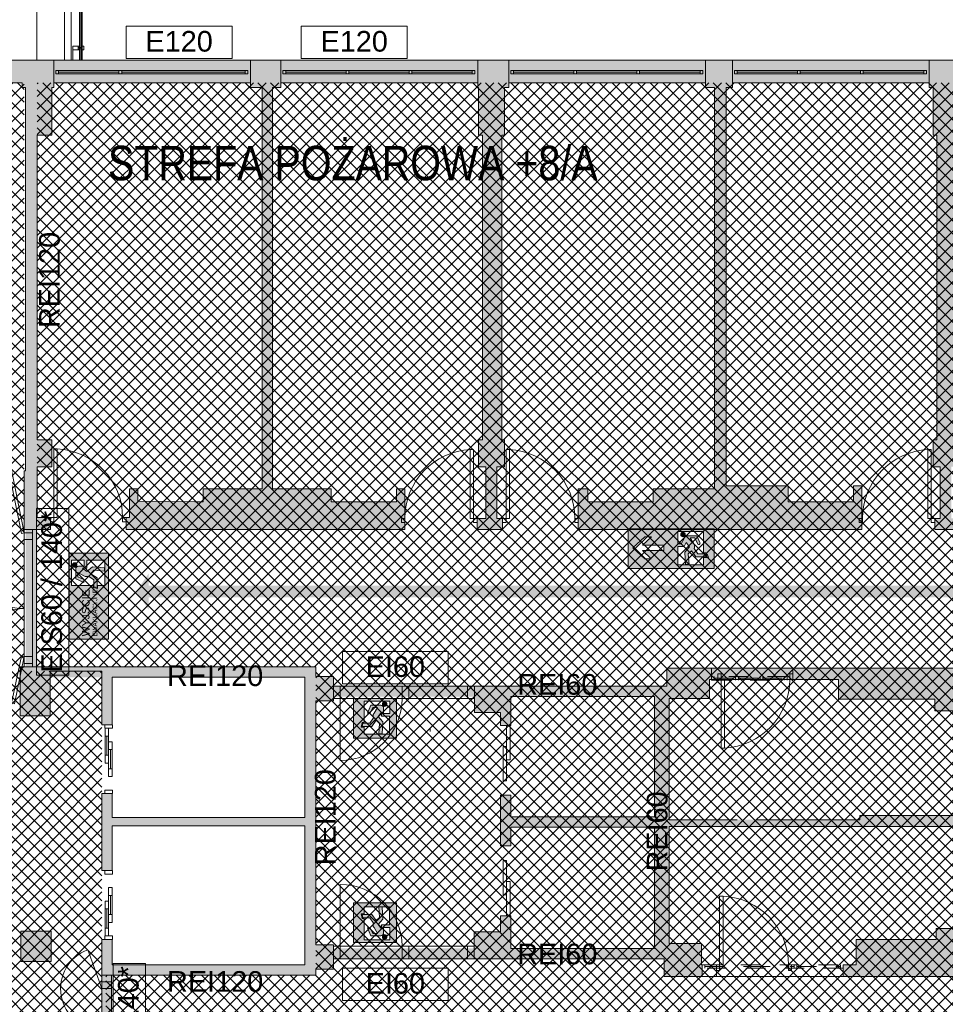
# Paper-space layout 'AP-10 STREFY POŻAROWE I EWAKUACJA - PIĘTRO 8' of a CAD drawing. Header units: millimetres. Extents: x 0 to 594, y 0 to 450.
# Tile 8 of 14: x 203 to 338, y 218 to 361. Entities that reach past the tile are written whole.
import ezdxf
from ezdxf.xclip import XClip

# ---------------------------------------------------------------- set-up
doc = ezdxf.new("R2010")
doc.units = ezdxf.units.MM
doc.header["$MEASUREMENT"] = 0
doc.header["$XCLIPFRAME"] = 0
doc.linetypes.add('DASHED2', pattern=[375, 250, -125])
doc.linetypes.add('PRZERYWANA', pattern=[5.64444, 2.82222, -2.82222])
for name, color, linetype, lineweight, true_color in [('A_ewakuacja_Nr_pióra__104', 7, 'Continuous', 5, 0x006532), ('A_ewakuacja_Nr_pióra__141', 7, 'Continuous', 5, 0xf2f7f7), ('A_podkład_Nr_pióra__254', 7, 'Continuous', 5, 0xfdfdfd), ('A_ppoż proj_Nr_pióra__104', 7, 'Continuous', 5, 0x006532), ('A_ppoż proj_Nr_pióra__11', 7, 'Continuous', 5, 0xfe6565), ('A_ppoż proj_Nr_pióra__31', 7, 'Continuous', 5, 0xfecb65), ('A_ppoż proj_Nr_pióra__71', 7, 'Continuous', 5, 0xcbfe65)]:
    doc.layers.add(name, color=color, linetype=linetype, lineweight=lineweight, true_color=true_color)
for name, color, linetype, lineweight in [('A_ewakuacja_Nr_pióra__4', 94, 'Continuous', 18), ('A_podkład_Nr_pióra__2', 8, 'Continuous', 13), ('A_ppoż proj_Nr_pióra__1', 7, 'Continuous', 20), ('A_ppoż proj_Nr_pióra__3', 30, 'Continuous', 13), ('A_ppoż proj_Nr_pióra__4', 94, 'Continuous', 18)]:
    doc.layers.add(name, color=color, linetype=linetype, lineweight=lineweight)
doc.layers.add('A_podrys', color=7, linetype='Continuous')
doc.styles.add('STYL_AUTOMATYCZNY_1', font='arial.ttf')
doc.styles.add('STYL_AUTOMATYCZNY_2', font='ARIALN.TTF')
pattern_1 = [(45, (-1569.5778, -182.9054), (-0.9192388, 0.9192388), []), (135, (-1569.5778, -182.9054), (0.9192388, 0.9192388), [])]

# ---------------------------------------------------------------- blocks, each defined once
blk = doc.blocks.new('Rysunek_1_1', base_point=(-1569.58, -182.91))
at = {"layer": 'A_ewakuacja_Nr_pióra__104', "linetype": 'Continuous', "lineweight": 0, "true_color": 0x004c26}
h = blk.add_hatch(color=118, dxfattribs=at)
h.paths.add_polyline_path([(304.27, 281.18), (304.27, 286.92), (291.77, 286.92), (291.77, 281.18)])
h.paths.add_polyline_path([(299.02, 286.57), (302.74, 286.57), (302.74, 283.44), (303, 283.44, -0.24241), (303.47, 282.78), (302.74, 282.78), (302.74, 281.73), (299.02, 281.73), (299.02, 284.36), (299.92, 284.36), (300.22, 284.96), (300.68, 284.33), (300, 283.53), (300.13, 281.77), (300.62, 281.77), (300.48, 283.31), (301, 283.76), (301.6, 282.86), (303.25, 282.86, 0.304489), (302.9, 283.33), (301.91, 283.33), (301.36, 284.11, 0.230447), (301.4, 284.61), (301.3, 284.78), (300.81, 285.63), (301.47, 285.63), (301.86, 284.8, 1.14772), (302.19, 284.95), (301.75, 285.95), (300.32, 285.95, 0.414214), (299.91, 285.54), (299.47, 284.74), (299.02, 284.74)], flags=0)
h.paths.add_polyline_path([(296.97, 284.59), (296.97, 283.78), (293.85, 283.78), (295.13, 282.6), (294.22, 282.6), (292.47, 284.2), (294.22, 285.79), (295.15, 285.79), (293.85, 284.59)], flags=0)
for points in [[(300.03, 286.26, 1), (299.44, 285.97, 1)], [(211.05, 281.58, 1), (211.67, 281.79, 1)], [(256.31, 261.78, 1), (256.52, 261.16, 1)], [(256.31, 227.34, 1), (256.52, 227.96, 1)]]:
    blk.add_hatch(color=118, dxfattribs=at).paths.add_polyline_path(points)
h = blk.add_hatch(color=118, dxfattribs=at)
h.paths.add_polyline_path([(210.55, 283.4), (210.55, 270.91), (216.29, 270.91), (216.29, 283.4)])
h.paths.add_polyline_path([(213.11, 281.21), (213.11, 282.4), (215.74, 282.4), (215.74, 278.69), (214.69, 278.69), (214.69, 278.25), (214.03, 278.43), (214.03, 278.69), (210.9, 278.69), (210.9, 282.4), (212.73, 282.4), (212.73, 281.52), (211.93, 281.52, 0.414214), (211.52, 281.1), (211.52, 279.67), (212.67, 279.16), (212.67, 279.56), (211.84, 279.95), (211.84, 280.62), (212.69, 280.13), (212.86, 280.03, 0.230447), (213.36, 280.07), (214.14, 279.51), (214.14, 278.52), (214.61, 278.4), (214.61, 279.83), (213.7, 280.42), (214.16, 280.95), (215.7, 280.81), (215.7, 281.29), (213.94, 281.42), (213.14, 280.74), (212.51, 281.21)], flags=0)
h = blk.add_hatch(color=118, dxfattribs=at)
h.paths.add_polyline_path([(258.13, 262.28), (251.88, 262.28), (251.88, 256.53), (258.13, 256.53)])
h.paths.add_polyline_path([(255.93, 259.72), (257.12, 259.72), (257.12, 257.09), (253.41, 257.09), (253.41, 258.14), (252.97, 258.14), (253.15, 258.8), (253.41, 258.8), (253.41, 261.92), (257.13, 261.92), (257.13, 260.1), (256.24, 260.1), (256.24, 260.9, 0.414214), (255.83, 261.31), (254.4, 261.31), (253.89, 260.16), (254.29, 260.16), (254.68, 260.99), (255.34, 260.99), (254.85, 260.14), (254.75, 259.97, 0.230447), (254.79, 259.47), (254.24, 258.69), (253.25, 258.69), (253.12, 258.22), (254.55, 258.22), (255.15, 259.12), (255.67, 258.67), (255.53, 257.13), (256.02, 257.13), (256.15, 258.89), (255.47, 259.69), (255.93, 260.32)], flags=0)
h = blk.add_hatch(color=118, dxfattribs=at)
h.paths.add_polyline_path([(258.13, 226.84), (258.13, 232.59), (251.88, 232.59), (251.88, 226.84)])
h.paths.add_polyline_path([(255.93, 229.4), (255.93, 228.8), (255.47, 229.43), (256.15, 230.23), (256.02, 231.99), (255.53, 231.99), (255.67, 230.45), (255.15, 230), (254.55, 230.9), (253.12, 230.9), (253.25, 230.43), (254.24, 230.43), (254.79, 229.65, 0.230447), (254.75, 229.15), (254.85, 228.98), (255.34, 228.13), (254.68, 228.13), (254.29, 228.96), (253.89, 228.96), (254.4, 227.81), (255.83, 227.81, 0.414214), (256.24, 228.22), (256.24, 229.02), (257.13, 229.02), (257.13, 227.2), (253.41, 227.2), (253.41, 230.32), (253.15, 230.32), (252.97, 230.98), (253.41, 230.98), (253.41, 232.03), (257.12, 232.03), (257.12, 229.4)], flags=0)
at = {"layer": 'A_podkład_Nr_pióra__254', "linetype": 'Continuous', "lineweight": 5, "true_color": 0xfdfdfd}
for points in [[(104.47, 136.57), (93.31, 136.57), (93.31, 133.27), (335.72, 133.27), (339.82, 133.27), (368.42, 133.27), (373.02, 133.27), (401.62, 133.27), (405.82, 133.27), (533.72, 133.27), (538.72, 133.27), (538.72, 199.97), (538.72, 203.12), (538.72, 227.67), (538.02, 227.67), (538.02, 230.27), (538.02, 260.47), (538.72, 260.47), (538.72, 286.02), (538.72, 288.57), (538.72, 355.07), (533.32, 355.07), (406.22, 355.07), (402.32, 355.07), (373.25, 355.07), (306.92, 355.07), (303.02, 355.07), (208.32, 355.07), (203.72, 355.07), (196.12, 355.07), (196.12, 351.77), (203.72, 351.77), (203.72, 351.07), (204.22, 351.07), (204.22, 344.17), (204.22, 299.87), (204.22, 295.97), (204.22, 295.37), (204.02, 295.37), (204.02, 293.67), (204.02, 286.87), (207.83, 286.87), (207.83, 288.57), (205.92, 288.57), (205.92, 293.67), (205.92, 295.97), (208.02, 295.97), (208.02, 299.87), (205.92, 299.87), (205.92, 344.17), (208.02, 344.17), (208.02, 351.07), (208.32, 351.07), (208.32, 351.77), (236.92, 351.77), (236.92, 351.07), (238.62, 351.07), (238.62, 292.77), (238.22, 292.77), (230.02, 292.77), (230.02, 290.87), (220.52, 290.97), (220.52, 292.77), (219.32, 292.77), (219.32, 290.87), (219.32, 288.57), (218.83, 288.57), (218.83, 286.87), (219.32, 286.87), (230.02, 286.87), (238.22, 286.87), (248.62, 286.87), (259.32, 286.87), (259.32, 292.77), (258.12, 292.77), (258.12, 290.87), (248.62, 290.87), (248.62, 292.77), (240.12, 292.77), (240.12, 351.07), (241.32, 351.07), (241.32, 351.77), (269.92, 351.77), (269.92, 351.07), (270.02, 351.07), (270.02, 344.17), (270.62, 344.17), (270.62, 299.87), (270.02, 299.87), (270.02, 295.97), (271.12, 295.97), (271.12, 288.47), (269.83, 288.47), (269.83, 286.87), (273.53, 286.87), (273.53, 288.47), (272.72, 288.47), (272.72, 295.97), (273.82, 295.97), (273.82, 299.87), (273.42, 299.87), (273.42, 344.17), (273.82, 344.17), (273.82, 351.07), (274.42, 351.07), (274.42, 351.77), (303.02, 351.77), (303.02, 351.07), (304.32, 351.07), (304.32, 293.17), (304.32, 292.77), (295.42, 292.77), (295.42, 290.87), (285.92, 290.87), (285.92, 292.77), (284.52, 292.77), (284.52, 290.87), (284.52, 286.87), (295.42, 286.87), (304.32, 286.87), (315.02, 286.87), (325.72, 286.87), (325.72, 290.87), (325.72, 293.17), (324.52, 293.17), (324.52, 290.87), (315.02, 290.87), (315.02, 293.17), (306.02, 293.17), (306.02, 351.07), (306.92, 351.07), (306.92, 351.77), (335.52, 351.77), (335.52, 351.07), (336.12, 351.07), (336.12, 344.17), (336.62, 344.17), (336.62, 299.87), (336.12, 299.87), (336.12, 295.97), (337.12, 295.97), (337.12, 288.47), (336.33, 288.47), (336.33, 286.87), (339.23, 286.87), (339.23, 288.47), (338.72, 288.47), (338.72, 295.97), (339.92, 295.97), (339.92, 299.87), (339.22, 299.87), (339.22, 344.17), (339.92, 344.17), (339.92, 351.07), (339.92, 351.77), (368.52, 351.77), (368.52, 351.07), (370.12, 351.07), (370.12, 349.37), (370.12, 342.37), (370.12, 341.97), (370.12, 339.37), (370.12, 338.37), (370.12, 317.37), (370.12, 293.07), (360.72, 293.07), (360.72, 290.67), (351.82, 290.67), (351.82, 293.07), (350.42, 293.07), (350.42, 290.67), (350.42, 286.87), (360.72, 286.87), (371.92, 286.87), (383.82, 286.87), (383.82, 287.47), (371.92, 287.47), (371.92, 317.37), (371.92, 338.37), (372.52, 338.37), (372.52, 339.37), (373.25, 339.37), (405.82, 339.37), (405.82, 351.07), (406.22, 351.07), (406.22, 351.77), (434.82, 351.77), (434.82, 351.07), (435.92, 351.07), (435.92, 292.77), (427.12, 292.77), (427.12, 290.77), (418.12, 290.77), (418.12, 293.37), (418.12, 294.57), (405.72, 294.57), (405.72, 299.87), (401.92, 299.87), (401.92, 294.57), (401.92, 287.47), (401.52, 287.47), (401.52, 286.87), (401.92, 286.87), (409.02, 286.87), (409.02, 288.07), (403.12, 288.07), (403.12, 293.37), (416.92, 293.37), (416.92, 286.87), (427.12, 286.87), (437.42, 286.87), (446.92, 286.87), (457.12, 286.87), (457.12, 290.97), (457.12, 292.77), (456.42, 292.77), (456.42, 290.97), (446.92, 290.97), (446.92, 292.67), (437.42, 292.67), (437.42, 292.77), (437.32, 292.77), (437.32, 351.07), (438.92, 351.07), (438.92, 351.77), (467.52, 351.77), (467.52, 351.07), (467.52, 344.17), (468.72, 344.17), (468.72, 299.87), (467.92, 299.87), (467.92, 295.97), (468.72, 295.97), (468.72, 288.57), (467.92, 288.57), (467.92, 286.87), (471.72, 286.87), (471.72, 288.57), (470.42, 288.57), (470.42, 295.97), (471.52, 295.97), (471.52, 299.87), (470.42, 299.87), (470.42, 344.17), (471.12, 344.17), (471.12, 351.07), (471.62, 351.07), (471.62, 351.77), (500.22, 351.77), (500.22, 351.07), (501.72, 351.07), (501.72, 320.27), (501.72, 305.67), (501.72, 293.47), (492.22, 293.47), (492.22, 290.97), (482.72, 290.97), (482.72, 286.87), (492.22, 286.87), (503.62, 286.87), (513.52, 286.87), (521.12, 286.87), (521.12, 288.57), (513.52, 288.57), (513.52, 293.37), (503.62, 293.37), (503.62, 293.47), (503.62, 305.67), (512.22, 305.67), (513.52, 305.67), (522.42, 305.67), (522.42, 310.07), (504.12, 310.07), (504.12, 320.27), (504.12, 328.27), (507.32, 328.27), (519.32, 328.27), (519.32, 329.27), (507.32, 329.27), (507.32, 333.67), (503.62, 333.67), (503.62, 351.07), (505.12, 351.07), (505.12, 351.77), (533.32, 351.77), (533.32, 288.57), (533.12, 288.57), (533.12, 286.87), (533.82, 286.87), (533.82, 286.02), (533.82, 263.97), (510.62, 263.97), (510.62, 266.77), (486.62, 266.77), (486.62, 260.47), (510.62, 260.47), (533.82, 260.47), (533.82, 230.27), (533.82, 227.67), (510.95, 227.67), (486.62, 227.67), (486.62, 221.87), (510.95, 221.87), (510.95, 224.57), (533.82, 224.57), (533.82, 203.12), (533.82, 201.67), (533.82, 199.97), (533.72, 199.97), (533.72, 136.57), (505.12, 136.57), (505.12, 137.27), (503.42, 137.27), (503.42, 160.47), (507.82, 160.47), (507.82, 166.47), (503.62, 166.47), (503.62, 177.97), (522.42, 177.97), (522.42, 199.97), (522.82, 199.97), (522.82, 201.67), (521.02, 201.67), (521.02, 183.27), (503.62, 183.27), (503.62, 195.67), (513.02, 195.67), (513.02, 201.67), (492.92, 201.67), (482.72, 201.67), (482.72, 197.57), (482.72, 195.67), (483.42, 195.67), (483.42, 197.57), (492.92, 197.57), (492.92, 195.67), (501.82, 195.67), (501.82, 166.47), (501.82, 137.27), (500.42, 137.27), (500.42, 136.57), (472.12, 136.57), (472.12, 137.27), (471.52, 137.27), (471.52, 144.17), (470.52, 144.17), (470.52, 188.47), (471.52, 188.47), (471.52, 192.37), (470.52, 192.37), (470.52, 199.97), (472.02, 199.97), (472.02, 201.67), (468.02, 201.67), (468.02, 199.97), (468.92, 199.97), (468.92, 192.37), (467.72, 192.37), (467.72, 188.47), (468.92, 188.47), (468.92, 144.17), (467.72, 144.17), (467.72, 137.27), (467.62, 137.27), (467.62, 136.57), (439.02, 136.57), (439.02, 137.27), (437.82, 137.27), (437.82, 195.57), (446.92, 195.57), (446.92, 197.57), (456.42, 197.57), (456.42, 195.57), (457.12, 195.57), (457.12, 197.57), (457.12, 201.67), (446.92, 201.67), (436.12, 201.67), (426.22, 201.67), (416.12, 201.67), (416.12, 197.57), (416.12, 195.67), (416.72, 195.67), (416.72, 197.57), (426.22, 197.57), (426.22, 195.67), (436.12, 195.67), (436.12, 195.57), (436.12, 137.27), (434.42, 137.27), (434.42, 136.57), (405.82, 136.57), (405.82, 137.27), (405.82, 144.17), (404.82, 144.17), (404.82, 188.47), (405.82, 188.47), (405.82, 192.37), (404.52, 192.37), (404.52, 199.97), (404.82, 199.97), (404.82, 201.67), (402.82, 201.67), (402.12, 201.67), (402.12, 199.97), (402.82, 199.97), (403.52, 199.97), (403.52, 192.37), (402.02, 192.37), (402.02, 188.47), (403.02, 188.47), (403.02, 144.17), (402.02, 144.17), (402.02, 137.27), (401.62, 137.27), (401.62, 136.57), (373.02, 136.57), (373.02, 137.27), (371.82, 137.27), (371.82, 176.57), (380.91, 176.57), (381.77, 177.43), (381.21, 177.99), (380.58, 177.37), (371.82, 177.37), (371.82, 180.97), (360.52, 180.97), (359.72, 180.97), (359.72, 176.17), (360.52, 176.17), (360.52, 180.17), (370.12, 180.17), (370.12, 137.27), (368.42, 137.27), (368.42, 136.57), (339.82, 136.57), (339.82, 137.27), (339.82, 144.17), (339.32, 144.17), (339.32, 188.47), (339.82, 188.47), (339.82, 192.37), (338.62, 192.37), (338.62, 199.97), (339.82, 199.97), (339.82, 201.67), (337.02, 201.67), (337.02, 199.97), (337.12, 199.97), (337.12, 192.37), (336.12, 192.37), (336.12, 188.47), (336.62, 188.47), (336.62, 144.17), (336.12, 144.17), (336.12, 137.27), (335.72, 137.27), (335.72, 136.57), (307.12, 136.57), (307.12, 137.27), (306.12, 137.27), (306.12, 195.57), (315.62, 195.57), (315.62, 197.57), (325.12, 197.57), (325.12, 195.67), (325.72, 195.67), (325.72, 197.57), (325.72, 201.67), (315.62, 201.67), (304.42, 201.67), (295.32, 201.67), (285.22, 201.67), (284.92, 201.67), (284.92, 200.07), (285.22, 200.07), (285.22, 197.57), (285.22, 195.67), (285.82, 195.67), (285.82, 197.57), (295.32, 197.57), (295.32, 195.67), (304.42, 195.67), (304.42, 195.57), (304.42, 137.27), (302.72, 137.27), (302.72, 136.57), (274.02, 136.57), (274.02, 137.27), (273.62, 137.27), (273.62, 144.17), (273.12, 144.17), (273.12, 188.47), (273.62, 188.47), (273.62, 192.37), (272.82, 192.37), (272.82, 200.07), (274.02, 200.07), (274.02, 201.67), (271.12, 201.67), (270.12, 201.67), (270.12, 200.07), (271.12, 200.07), (271.12, 192.37), (270.02, 192.37), (270.02, 188.47), (270.42, 188.47), (270.42, 144.17), (270.02, 144.17), (270.02, 137.27), (270.02, 136.57), (241.42, 136.57), (241.42, 137.27), (239.82, 137.27), (239.82, 195.17), (249.12, 195.17), (249.12, 197.47), (258.62, 197.47), (258.62, 195.17), (259.62, 195.17), (259.62, 197.47), (259.62, 201.67), (249.12, 201.67), (238.02, 201.67), (236.82, 201.67), (236.82, 195.47), (238.02, 195.47), (238.02, 195.17), (238.02, 137.27), (236.52, 137.27), (236.52, 136.57), (207.92, 136.57), (207.92, 137.27), (207.72, 137.27), (207.72, 144.17), (205.62, 144.17), (205.62, 188.47), (207.72, 188.47), (207.72, 194.77), (215.32, 194.77), (215.32, 197.47), (224.82, 197.47), (224.82, 194.77), (225.82, 194.77), (225.82, 197.47), (225.82, 201.67), (215.32, 201.67), (203.82, 201.67), (197.22, 201.67), (197.22, 195.47), (203.82, 195.47), (203.82, 194.77), (203.82, 188.47), (203.82, 144.17), (203.82, 137.27), (203.52, 137.27), (203.52, 136.57), (174.92, 136.57), (174.92, 137.27), (173.72, 137.27), (173.72, 168.77), (171.92, 168.77), (171.92, 137.27), (170.72, 137.27), (170.72, 136.57), (142.12, 136.57), (142.12, 137.27), (141.57, 137.27), (141.57, 144.17), (140.47, 144.17), (140.47, 178.97), (161.57, 178.97), (161.57, 183.27), (171.92, 183.27), (171.92, 177.77), (173.72, 177.77), (173.72, 189.27), (171.92, 189.27), (171.92, 184.47), (161.57, 184.47), (161.57, 200.07), (170.22, 200.07), (170.22, 197.27), (171.92, 197.27), (171.92, 196.27), (173.72, 196.27), (173.72, 201.67), (170.22, 201.67), (161.57, 201.67), (159.17, 201.67), (149.47, 201.67), (149.47, 195.17), (159.17, 195.17), (159.17, 191.57), (159.97, 191.57), (159.97, 183.77), (141.57, 183.77), (141.57, 192.67), (138.97, 192.67), (127.37, 192.67), (127.37, 196.37), (127.37, 199.57), (141.57, 199.57), (141.57, 201.47), (126.47, 201.47), (121.37, 201.47), (121.37, 199.77), (121.37, 196.37), (126.47, 196.37), (126.47, 192.67), (126.47, 191.47), (121.37, 191.47), (121.37, 184.97), (126.47, 184.97), (138.97, 184.97), (138.97, 178.97), (138.97, 144.17), (137.77, 144.17), (137.77, 137.27), (137.77, 136.57), (109.17, 136.57), (109.17, 137.27), (104.47, 137.27)], [(203.42, 266.27), (203.42, 259.77), (207.82, 259.77), (207.82, 266.27), (215.32, 266.27), (215.32, 258.47), (216.82, 258.47), (216.82, 265.37), (244.82, 265.37), (244.82, 244.97), (216.82, 244.97), (216.82, 248.47), (215.32, 248.47), (215.32, 237.27), (216.82, 237.27), (216.82, 243.77), (244.82, 243.77), (244.82, 223.57), (216.82, 223.57), (216.82, 227.27), (215.32, 227.27), (215.32, 222.07), (246.42, 222.07), (246.42, 222.97), (248.97, 222.97), (248.97, 226.47), (246.42, 226.47), (246.42, 261.97), (248.98, 261.97), (248.98, 265.47), (246.42, 265.47), (246.42, 266.87), (215.32, 266.87), (203.42, 266.87)], [(203.52, 228.47), (203.52, 224.07), (207.92, 224.07), (207.92, 228.47)]]:
    blk.add_hatch(color=7, dxfattribs=at).paths.add_polyline_path(points)
h = blk.add_hatch(color=7, dxfattribs=at)
h.paths.add_polyline_path([(269.43, 260.27), (273.22, 260.27), (273.22, 258.37), (274.72, 258.37), (274.72, 262.57), (295.62, 262.57), (295.62, 245.07), (274.72, 245.07), (274.72, 248.25), (273.22, 248.25), (273.22, 240.85), (274.72, 240.85), (274.72, 243.57), (295.62, 243.57), (295.62, 225.97), (274.72, 225.97), (274.72, 230.7), (273.22, 230.7), (273.22, 228.37), (269.42, 228.37), (269.42, 224.47), (274.12, 224.47), (297.02, 224.47), (297.02, 221.87), (302.42, 221.87), (302.51, 221.87), (302.51, 223.57), (302.42, 223.57), (302.42, 226.67), (297.72, 226.67), (297.72, 243.67), (325.42, 243.67), (341.42, 243.67), (344.22, 243.67), (344.22, 235.07), (344.22, 228.87), (336.52, 228.87), (336.52, 227.27), (324.92, 227.27), (324.92, 223.57), (323.01, 223.57), (323.01, 221.87), (324.92, 221.87), (336.52, 221.87), (345.62, 221.87), (361.62, 221.87), (372.52, 221.87), (372.52, 227.37), (370.52, 227.37), (370.52, 224.67), (361.62, 224.67), (361.62, 226.57), (345.62, 226.57), (345.62, 228.87), (345.62, 233.07), (361.02, 233.07), (361.02, 240.37), (364.72, 240.37), (370.52, 240.37), (370.52, 235.27), (372.52, 235.27), (372.52, 241.87), (372.52, 247.87), (370.52, 247.87), (370.52, 241.87), (364.72, 241.87), (364.72, 243.77), (359.82, 243.77), (359.82, 235.07), (348.12, 235.07), (348.12, 244.87), (345.92, 244.87), (345.92, 261.57), (360.42, 261.57), (370.52, 261.57), (370.52, 258.77), (372.52, 258.77), (372.52, 261.57), (372.52, 266.67), (370.52, 266.67), (370.52, 265.47), (370.72, 265.47), (370.72, 262.47), (360.42, 262.47), (360.42, 265.47), (360.92, 265.47), (360.92, 266.67), (359.42, 266.67), (345.92, 266.67), (336.32, 266.67), (322.32, 266.67), (303.87, 266.67), (297.42, 266.67), (297.42, 265.77), (297.42, 264.07), (273.92, 264.07), (269.43, 264.07)])
h.paths.add_polyline_path([(297.72, 262.27), (303.62, 262.27), (303.62, 265.07), (303.87, 265.07), (322.32, 265.07), (322.32, 262.17), (336.32, 262.17), (336.32, 260.47), (344.22, 260.47), (344.22, 249.57), (341.42, 249.57), (341.42, 245.27), (325.42, 245.27), (325.42, 244.67), (297.72, 244.67)], flags=0)
at = {"layer": 'A_ppoż proj_Nr_pióra__104', "linetype": 'Continuous', "lineweight": 5, "true_color": 0x006532}
blk.add_hatch(color=128, dxfattribs=at).paths.add_polyline_path([(222.09, 275.2), (222.09, 276.97), (452, 276.97), (452, 275.2), (453.81, 277.82), (452, 280.44), (452, 278.67), (222.09, 278.67), (222.09, 280.44), (220.29, 277.82)])
at = {"layer": 'A_ppoż proj_Nr_pióra__3', "linetype": 'Continuous', "lineweight": 0, "true_color": 0x3f2000}
for points in [[(172.72, 355.07), (172.72, 351.77), (272.47, 351.77), (272.47, 355.07)], [(204.22, 351.77), (204.22, 265.37), (205.92, 265.37), (205.92, 351.77)], [(244.82, 266.87), (205.92, 266.87), (205.92, 265.37), (244.82, 265.37)], [(246.42, 266.87), (244.82, 266.87), (244.82, 223.57), (246.42, 223.57)], [(215.32, 200.17), (216.82, 200.17), (216.82, 223.57), (215.32, 223.57)], [(246.42, 222.07), (246.42, 223.57), (216.82, 223.57), (216.82, 222.07)]]:
    blk.add_hatch(color=38, dxfattribs=at).paths.add_polyline_path(points)
at = {"layer": 'A_ppoż proj_Nr_pióra__31', "linetype": 'Continuous', "lineweight": 5, "true_color": 0xfecb65}
h = blk.add_hatch(dxfattribs=at)
h.set_pattern_fill('bloczki_betonowe_0001', color=31, style=0, pattern_type=2)
h.set_pattern_definition(pattern_1)
h.paths.add_polyline_path([(215.87, 201.67), (205.62, 201.67), (205.62, 136.62), (533.82, 136.62), (533.82, 224.57), (468.52, 224.57), (468.52, 263.97), (533.82, 263.97), (533.82, 351.77), (205.92, 351.77), (205.92, 266.92), (205.92, 266.87), (246.42, 266.87), (246.42, 222.07), (215.87, 222.07)])
at = {"layer": 'A_ppoż proj_Nr_pióra__4', "linetype": 'Continuous', "lineweight": 0, "true_color": 0x002000}
for points in [[(297.72, 264.07), (246.42, 264.07), (246.42, 262.57), (297.72, 262.57)], [(295.62, 262.57), (295.62, 225.97), (297.72, 225.97), (297.72, 262.57)], [(297.72, 225.97), (246.42, 225.97), (246.42, 224.47), (297.72, 224.47)]]:
    blk.add_hatch(color=98, dxfattribs=at).paths.add_polyline_path(points)
at = {"layer": 'A_ppoż proj_Nr_pióra__71', "linetype": 'Continuous', "lineweight": 5, "true_color": 0xcbfe65}
h = blk.add_hatch(dxfattribs=at)
h.set_pattern_fill('bloczki_betonowe_0001', color=71, style=0, pattern_type=2)
h.set_pattern_definition(pattern_1)
h.paths.add_polyline_path([(76.12, 224.27), (76.12, 136.57), (203.82, 136.57), (203.82, 201.67), (215.32, 201.67), (215.32, 266.27), (204.02, 266.27), (204.02, 351.82), (172.53, 351.82), (172.53, 351.77), (76.12, 351.77), (76.12, 263.77), (141.72, 263.77), (141.72, 259.67), (165.57, 259.67), (165.57, 229.07), (141.67, 229.07), (141.67, 224.27)])
at = {"layer": 'A_ewakuacja_Nr_pióra__4', "color": 94, "linetype": 'Continuous', "lineweight": 18, "flags": 128}
for points in [[(291.77, 286.92), (304.27, 286.92), (304.27, 281.18), (291.77, 281.18)], [(296.97, 283.78), (296.97, 284.59), (293.85, 284.59), (295.15, 285.79), (294.22, 285.79), (292.47, 284.2), (294.22, 282.6), (295.13, 282.6), (293.85, 283.78)]]:
    blk.add_lwpolyline(points, close=True, dxfattribs=at)
for points in [[(299.02, 281.73), (299.02, 284.36), (299.92, 284.36), (300.22, 284.96), (300.68, 284.33), (300, 283.53), (300.13, 281.77), (300.62, 281.77), (300.48, 283.31), (301, 283.76), (301.6, 282.86), (303.25, 282.86, 0.304489), (302.9, 283.33), (301.91, 283.33), (301.36, 284.11, 0.230447), (301.4, 284.61), (301.3, 284.78), (300.81, 285.63), (301.47, 285.63), (301.86, 284.8, 1.14772), (302.19, 284.95), (301.75, 285.95), (300.32, 285.95, 0.414214), (299.91, 285.54), (299.47, 284.74), (299.02, 284.74), (299.02, 286.57), (302.74, 286.57), (302.74, 283.44), (303, 283.44, -0.24241), (303.47, 282.78), (302.74, 282.78), (302.74, 281.73)], [(215.74, 282.4), (213.11, 282.4), (213.11, 281.21), (212.51, 281.21), (213.14, 280.74), (213.94, 281.42), (215.7, 281.29), (215.7, 280.81), (214.16, 280.95), (213.7, 280.42), (214.61, 279.83), (214.61, 278.4), (214.14, 278.52), (214.14, 279.51), (213.36, 280.07, -0.230447), (212.86, 280.03), (212.69, 280.13), (211.84, 280.62), (211.84, 279.95), (212.67, 279.56), (212.67, 279.16), (211.52, 279.67), (211.52, 281.1, -0.414214), (211.93, 281.52), (212.73, 281.52), (212.73, 282.4), (210.9, 282.4), (210.9, 278.69), (214.03, 278.69), (214.03, 278.43), (214.69, 278.25), (214.69, 278.69), (215.74, 278.69)], [(257.12, 257.09), (257.12, 259.72), (255.93, 259.72), (255.93, 260.32), (255.47, 259.69), (256.15, 258.89), (256.02, 257.13), (255.53, 257.13), (255.67, 258.67), (255.15, 259.12), (254.55, 258.22), (253.12, 258.22), (253.25, 258.69), (254.24, 258.69), (254.79, 259.47, -0.230447), (254.75, 259.97), (254.85, 260.14), (255.34, 260.99), (254.68, 260.99), (254.29, 260.16), (253.89, 260.16), (254.4, 261.31), (255.83, 261.31, -0.414214), (256.24, 260.9), (256.24, 260.1), (257.13, 260.1), (257.13, 261.92), (253.41, 261.92), (253.41, 258.8), (253.15, 258.8), (252.97, 258.14), (253.41, 258.14), (253.41, 257.09)], [(257.12, 232.03), (257.12, 229.4), (255.93, 229.4), (255.93, 228.8), (255.47, 229.43), (256.15, 230.23), (256.02, 231.99), (255.53, 231.99), (255.67, 230.45), (255.15, 230), (254.55, 230.9), (253.12, 230.9), (253.25, 230.43), (254.24, 230.43), (254.79, 229.65, 0.230447), (254.75, 229.15), (254.85, 228.98), (255.34, 228.13), (254.68, 228.13), (254.29, 228.96), (253.89, 228.96), (254.4, 227.81), (255.83, 227.81, 0.414214), (256.24, 228.22), (256.24, 229.02), (257.13, 229.02), (257.13, 227.2), (253.41, 227.2), (253.41, 230.32), (253.15, 230.32), (252.97, 230.98), (253.41, 230.98), (253.41, 232.03)]]:
    blk.add_lwpolyline(points, format="xyb", close=True, dxfattribs=at)
for points in [[(216.29, 283.4), (216.29, 270.91), (210.55, 270.91), (210.55, 283.4)], [(210.55, 283.4), (216.29, 283.4)], [(258.13, 256.53), (251.88, 256.53), (251.88, 262.28), (258.13, 262.28)], [(258.13, 262.28), (258.13, 256.53)], [(258.13, 232.59), (251.88, 232.59), (251.88, 226.84), (258.13, 226.84)], [(258.13, 226.84), (258.13, 232.59)]]:
    blk.add_lwpolyline(points, dxfattribs=at)
at = {"layer": 'A_ewakuacja_Nr_pióra__4', "color": 94, "linetype": 'Continuous', "lineweight": 18}
for centre in [(299.74, 286.11), (211.36, 281.69), (256.41, 261.47), (256.41, 227.65)]:
    blk.add_circle(centre, 0.328, dxfattribs=at)
at = {"layer": 'A_podkład_Nr_pióra__2', "color": 8, "linetype": 'DASHED2', "lineweight": 13}
for p, q in [((210.87, 439.37), (210.87, 355.07)), ((205.87, 369.67), (205.87, 355.07)), ((209.87, 369.67), (209.87, 355.07))]:
    blk.add_line(p, q, dxfattribs=at)
at = {"layer": 'A_podkład_Nr_pióra__2', "color": 8, "linetype": 'Continuous', "lineweight": 13}
for p, q in [((212.07, 439.39), (212.07, 355.07)), ((212.17, 439.39), (212.17, 355.07)), ((212.37, 439.39), (212.37, 355.07)), ((212.47, 439.39), (212.47, 355.07)), ((212.07, 357.07), (211.07, 357.07)), ((211.07, 357.07), (211.07, 355.07)), ((211.07, 356.57), (212.07, 356.57)), ((211.87, 356.57), (211.87, 357.07)), ((211.87, 356.92), (212.47, 356.92)), ((211.87, 356.72), (212.47, 356.72)), ((212.47, 357.07), (212.67, 357.07)), ((212.67, 356.57), (212.47, 356.57)), ((212.67, 357.07), (212.67, 356.57)), ((538.72, 355.07), (196.12, 355.07)), ((208.32, 351.07), (208.32, 355.07)), ((236.92, 355.07), (236.92, 351.07)), ((241.32, 351.07), (241.32, 355.07)), ((269.92, 355.07), (269.92, 351.07)), ((274.42, 351.07), (274.42, 355.07)), ((303.02, 355.07), (303.02, 351.07)), ((306.92, 351.07), (306.92, 355.07)), ((335.52, 355.07), (335.52, 351.07)), ((208.62, 353.57), (208.62, 353.07)), ((236.52, 353.57), (208.62, 353.57)), ((209.02, 353.57), (209.02, 353.07)), ((217.79, 353.57), (217.79, 353.07)), ((218.19, 353.57), (218.19, 353.07)), ((236.12, 353.57), (236.12, 353.07)), ((236.52, 353.07), (236.52, 353.57)), ((269.52, 353.57), (241.62, 353.57)), ((241.62, 353.57), (241.62, 353.07)), ((242.02, 353.57), (242.02, 353.07)), ((250.79, 353.57), (250.79, 353.07)), ((251.19, 353.57), (251.19, 353.07)), ((259.95, 353.57), (259.95, 353.07)), ((260.35, 353.57), (260.35, 353.07)), ((269.12, 353.57), (269.12, 353.07)), ((269.52, 353.07), (269.52, 353.57)), ((302.62, 353.57), (274.72, 353.57)), ((274.72, 353.57), (274.72, 353.07)), ((275.12, 353.57), (275.12, 353.07)), ((283.89, 353.57), (283.89, 353.07)), ((284.29, 353.57), (284.29, 353.07)), ((293.05, 353.57), (293.05, 353.07)), ((293.45, 353.57), (293.45, 353.07)), ((302.22, 353.57), (302.22, 353.07)), ((302.62, 353.07), (302.62, 353.57)), ((335.12, 353.57), (307.22, 353.57)), ((307.22, 353.57), (307.22, 353.07)), ((307.62, 353.57), (307.62, 353.07)), ((316.39, 353.57), (316.39, 353.07)), ((316.79, 353.57), (316.79, 353.07)), ((325.55, 353.57), (325.55, 353.07)), ((325.95, 353.57), (325.95, 353.07)), ((334.72, 353.57), (334.72, 353.07)), ((335.12, 353.07), (335.12, 353.57)), ((208.62, 353.07), (236.52, 353.07)), ((209.02, 353.32), (217.79, 353.32)), ((218.19, 353.32), (236.12, 353.32)), ((241.62, 353.07), (269.52, 353.07)), ((242.02, 353.32), (250.79, 353.32)), ((251.19, 353.32), (259.95, 353.32)), ((260.35, 353.32), (269.12, 353.32)), ((274.72, 353.07), (302.62, 353.07)), ((275.12, 353.32), (283.89, 353.32)), ((284.29, 353.32), (293.05, 353.32)), ((293.45, 353.32), (302.22, 353.32)), ((307.22, 353.07), (335.12, 353.07)), ((307.62, 353.32), (316.39, 353.32)), ((316.79, 353.32), (325.55, 353.32)), ((325.95, 353.32), (334.72, 353.32)), ((196.12, 351.77), (203.72, 351.77)), ((203.72, 351.77), (203.72, 351.07)), ((203.72, 351.07), (204.22, 351.07)), ((204.22, 295.37), (204.22, 351.07)), ((208.02, 351.07), (208.32, 351.07)), ((208.02, 344.17), (208.02, 351.07)), ((208.32, 351.77), (236.92, 351.77)), ((236.92, 351.07), (238.62, 351.07)), ((238.62, 351.07), (238.62, 292.77)), ((240.12, 351.07), (241.32, 351.07)), ((240.12, 292.77), (240.12, 351.07)), ((241.32, 351.77), (269.92, 351.77)), ((269.92, 351.07), (270.02, 351.07)), ((270.02, 351.07), (270.02, 344.17)), ((273.82, 344.17), (273.82, 351.07)), ((273.82, 351.07), (274.42, 351.07)), ((274.42, 351.77), (303.02, 351.77)), ((303.02, 351.07), (304.32, 351.07)), ((304.32, 351.07), (304.32, 292.77)), ((306.02, 351.07), (306.92, 351.07)), ((306.02, 293.17), (306.02, 351.07)), ((306.92, 351.77), (335.52, 351.77)), ((335.52, 351.07), (336.12, 351.07)), ((336.12, 351.07), (336.12, 344.17)), ((205.92, 344.17), (208.02, 344.17)), ((205.92, 299.87), (205.92, 344.17)), ((270.02, 344.17), (270.62, 344.17)), ((270.62, 344.17), (270.62, 299.87)), ((273.42, 299.87), (273.42, 344.17)), ((273.42, 344.17), (273.82, 344.17)), ((336.12, 344.17), (336.62, 344.17)), ((336.62, 344.17), (336.62, 299.87)), ((208.02, 299.87), (205.92, 299.87)), ((208.02, 295.97), (208.02, 299.87)), ((270.02, 299.87), (270.02, 295.97)), ((270.62, 299.87), (270.02, 299.87)), ((273.82, 299.87), (273.42, 299.87)), ((273.82, 295.97), (273.82, 299.87)), ((336.12, 299.87), (336.12, 295.97)), ((336.62, 299.87), (336.12, 299.87)), ((208.33, 298.57), (208.33, 287.97)), ((208.33, 298.57), (208.83, 298.57)), ((208.83, 288.57), (208.83, 298.57)), ((269.33, 298.47), (268.83, 298.47)), ((268.83, 288.47), (268.83, 298.47)), ((269.33, 298.47), (269.33, 287.87)), ((274.03, 298.47), (274.03, 287.87)), ((274.03, 298.47), (274.53, 298.47)), ((274.53, 288.47), (274.53, 298.47)), ((335.83, 298.47), (335.33, 298.47)), ((335.33, 288.47), (335.33, 298.47)), ((335.83, 298.47), (335.83, 287.87)), ((203.63, 286.29), (201.43, 297.07)), ((204.02, 286.37), (201.82, 297.15)), ((204.02, 286.87), (204.02, 295.37)), ((204.22, 295.37), (204.02, 295.37)), ((205.92, 295.97), (208.02, 295.97)), ((205.92, 288.57), (205.92, 295.97)), ((270.02, 295.97), (271.12, 295.97)), ((271.12, 295.97), (271.12, 288.47)), ((272.72, 295.97), (273.82, 295.97)), ((272.72, 288.47), (272.72, 295.97)), ((336.12, 295.97), (337.12, 295.97)), ((337.12, 295.97), (337.12, 288.47)), ((219.32, 292.77), (219.32, 288.57)), ((220.52, 292.77), (219.32, 292.77)), ((220.52, 292.77), (220.52, 290.97)), ((238.62, 292.77), (230.02, 292.77)), ((230.02, 292.77), (230.02, 290.87)), ((248.62, 292.77), (240.12, 292.77)), ((248.62, 290.87), (248.62, 292.77)), ((259.32, 292.77), (258.12, 292.77)), ((258.12, 290.87), (258.12, 292.77)), ((259.32, 292.77), (259.32, 286.87)), ((285.92, 292.77), (284.52, 292.77)), ((284.52, 292.77), (284.52, 286.87)), ((285.92, 292.77), (285.92, 290.87)), ((304.32, 292.77), (295.42, 292.77)), ((295.42, 292.77), (295.42, 290.87)), ((315.02, 293.17), (306.02, 293.17)), ((315.02, 293.17), (315.02, 290.87)), ((325.72, 293.17), (324.52, 293.17)), ((324.52, 293.17), (324.52, 290.87)), ((325.72, 293.17), (325.72, 286.87)), ((220.52, 290.97), (230.02, 290.87)), ((230.02, 290.87), (228.84, 290.87)), ((258.12, 290.87), (248.62, 290.87)), ((295.42, 290.87), (285.92, 290.87)), ((324.52, 290.87), (315.02, 290.87)), ((205.92, 288.57), (208.83, 288.57)), ((207.83, 286.87), (207.83, 288.57)), ((208.33, 287.97), (207.83, 287.97)), ((219.32, 288.57), (218.33, 288.57)), ((218.33, 288.57), (218.33, 287.97)), ((218.33, 287.97), (218.83, 287.97)), ((218.83, 286.87), (218.83, 288.57)), ((258.83, 288.47), (259.33, 288.47)), ((258.83, 287.87), (258.83, 288.47)), ((259.33, 287.87), (258.83, 287.87)), ((259.33, 288.47), (259.33, 287.87)), ((271.12, 288.47), (268.83, 288.47)), ((269.33, 287.87), (269.83, 287.87)), ((269.83, 286.87), (269.83, 288.47)), ((272.72, 288.47), (274.53, 288.47)), ((273.53, 286.87), (273.53, 288.47)), ((274.03, 287.87), (273.53, 287.87)), ((284.53, 288.47), (284.03, 288.47)), ((284.03, 288.47), (284.03, 287.87)), ((284.03, 287.87), (284.53, 287.87)), ((284.53, 287.87), (284.53, 288.47)), ((325.33, 288.47), (325.83, 288.47)), ((325.33, 287.87), (325.33, 288.47)), ((325.83, 287.87), (325.33, 287.87)), ((325.83, 288.47), (325.83, 287.87)), ((337.12, 288.47), (335.33, 288.47)), ((335.83, 287.87), (336.33, 287.87)), ((336.33, 286.87), (336.33, 288.47)), ((203.63, 286.29), (204.02, 286.37)), ((204.02, 286.87), (207.83, 286.87)), ((204.02, 266.87), (204.02, 286.87)), ((205.22, 286.37), (204.02, 286.37)), ((205.22, 266.87), (205.22, 286.87)), ((218.83, 286.87), (259.32, 286.87)), ((269.83, 286.87), (273.53, 286.87)), ((284.52, 286.87), (325.72, 286.87)), ((336.33, 286.87), (339.23, 286.87)), ((205.22, 285.37), (204.02, 285.37)), ((203.63, 268.45), (202.2, 261.61)), ((204.02, 268.37), (202.59, 261.52)), ((203.63, 268.45), (204.02, 268.37)), ((205.22, 268.37), (204.02, 268.37)), ((246.42, 266.87), (203.42, 266.87)), ((203.42, 266.87), (203.42, 259.77)), ((205.22, 267.37), (204.02, 267.37)), ((207.82, 266.27), (215.32, 266.27)), ((207.82, 259.77), (207.82, 266.27)), ((215.32, 266.27), (215.32, 258.47)), ((246.42, 265.47), (246.42, 266.87)), ((361.72, 266.67), (297.42, 266.67)), ((297.42, 266.67), (297.42, 264.07)), ((303.87, 266.67), (303.87, 265.47)), ((315.72, 266.67), (315.72, 265.07)), ((216.82, 258.47), (216.82, 265.37)), ((216.82, 265.37), (244.82, 265.37)), ((244.82, 265.37), (244.82, 244.97)), ((248.98, 265.47), (246.42, 265.47)), ((248.98, 261.97), (248.98, 265.47)), ((303.62, 265.07), (322.32, 265.07)), ((303.62, 262.27), (303.62, 265.07)), ((305.27, 265.87), (304.82, 265.87)), ((304.82, 265.87), (304.82, 265.07)), ((305.27, 255.07), (305.27, 265.87)), ((305.77, 265.07), (305.77, 255.07)), ((315.27, 265.07), (315.27, 265.87)), ((315.27, 265.87), (315.72, 265.87)), ((322.32, 265.07), (322.32, 262.17)), ((269.43, 264.07), (248.98, 264.07)), ((249.93, 264.07), (249.93, 262.27)), ((258.93, 264.07), (258.93, 262.27)), ((259.93, 264.07), (259.93, 262.27)), ((268.43, 264.07), (268.43, 262.27)), ((297.42, 264.07), (269.43, 264.07)), ((269.43, 264.07), (269.43, 260.27)), ((246.42, 226.47), (246.42, 261.97)), ((246.42, 261.97), (248.98, 261.97)), ((248.98, 262.27), (269.43, 262.27)), ((249.93, 262.27), (249.93, 253.27)), ((274.72, 262.57), (295.62, 262.57)), ((274.72, 262.57), (274.72, 258.37)), ((295.62, 262.57), (295.62, 245.07)), ((297.72, 244.67), (297.72, 262.27)), ((297.72, 262.27), (303.62, 262.27)), ((322.32, 262.17), (336.32, 262.17)), ((336.32, 262.17), (336.32, 260.47)), ((336.32, 260.47), (344.22, 260.47)), ((203.42, 259.77), (207.82, 259.77)), ((269.43, 260.27), (273.22, 260.27)), ((273.22, 260.27), (273.22, 258.37)), ((215.32, 258.47), (216.86, 258.47)), ((215.72, 258.47), (215.72, 257.96)), ((215.72, 257.96), (216.86, 257.96)), ((215.78, 257.96), (215.78, 252.9)), ((216.29, 250.94), (216.29, 257.96)), ((216.86, 257.96), (216.86, 258.47)), ((263.02, 257.97), (263.02, 257.47)), ((273.22, 258.37), (274.72, 258.37)), ((274.12, 253.37), (274.12, 258.37)), ((274.12, 258.37), (274.62, 258.37)), ((274.62, 258.37), (274.62, 253.37)), ((215.78, 256.82), (216.29, 256.82)), ((216.04, 256.82), (216.04, 254.04)), ((216.8, 256), (216.29, 256)), ((216.29, 254.86), (216.8, 254.86)), ((216.54, 254.86), (216.54, 252.08)), ((216.8, 250.94), (216.8, 256)), ((274.12, 255.31), (273.62, 255.31)), ((273.62, 255.31), (273.62, 250.31)), ((274.12, 250.31), (274.12, 255.31)), ((305.27, 255.07), (305.77, 255.07)), ((215.78, 254.04), (216.29, 254.04)), ((274.62, 253.37), (274.12, 253.37)), ((215.78, 252.9), (216.29, 252.9)), ((216.29, 252.08), (216.8, 252.08)), ((216.29, 250.94), (216.8, 250.94)), ((274.12, 250.31), (273.62, 250.31)), ((215.32, 248.47), (216.86, 248.47)), ((215.32, 248.47), (215.32, 237.27)), ((215.72, 248.47), (215.72, 248.98)), ((215.72, 248.98), (216.86, 248.98)), ((216.82, 244.97), (216.82, 248.47)), ((216.86, 248.98), (216.86, 248.47)), ((273.22, 248.25), (274.72, 248.25)), ((273.22, 248.25), (273.22, 240.85)), ((274.72, 245.07), (274.72, 248.25)), ((244.82, 244.97), (216.82, 244.97)), ((295.62, 245.07), (274.72, 245.07)), ((325.42, 245.27), (325.42, 244.67)), ((341.42, 245.27), (325.42, 245.27)), ((216.82, 243.77), (244.82, 243.77)), ((216.82, 237.27), (216.82, 243.77)), ((244.82, 243.77), (244.82, 223.57)), ((274.72, 243.57), (295.62, 243.57)), ((274.72, 240.85), (274.72, 243.57)), ((295.62, 243.57), (295.62, 225.97)), ((304.82, 244.67), (297.72, 244.67)), ((297.72, 226.67), (297.72, 243.67)), ((297.72, 243.67), (344.22, 243.67)), ((325.42, 244.67), (312.82, 244.67)), ((273.22, 240.85), (274.72, 240.85)), ((273.62, 233.76), (273.62, 238.76)), ((274.12, 238.76), (273.62, 238.76)), ((274.12, 238.76), (274.12, 233.76)), ((215.32, 237.27), (216.86, 237.27)), ((215.72, 237.27), (215.72, 236.76)), ((215.72, 236.76), (216.86, 236.76)), ((216.86, 236.76), (216.86, 237.27)), ((216.29, 234.8), (216.29, 227.78)), ((216.29, 234.8), (216.8, 234.8)), ((216.8, 234.8), (216.8, 229.74)), ((249.92, 226.27), (249.92, 235.27)), ((274.62, 235.7), (274.12, 235.7)), ((274.12, 235.7), (274.12, 230.7)), ((274.62, 230.7), (274.62, 235.7)), ((216.29, 233.66), (216.8, 233.66)), ((216.54, 230.88), (216.54, 233.66)), ((274.12, 233.76), (273.62, 233.76)), ((305.07, 233.57), (305.07, 222.77)), ((305.07, 233.57), (305.57, 233.57)), ((305.57, 223.57), (305.57, 233.57)), ((215.78, 227.78), (215.78, 232.84)), ((215.78, 232.84), (216.29, 232.84)), ((215.78, 231.7), (216.29, 231.7)), ((216.04, 228.92), (216.04, 231.7)), ((216.29, 230.88), (216.8, 230.88)), ((273.22, 230.7), (274.72, 230.7)), ((273.22, 228.37), (273.22, 230.7)), ((274.12, 230.7), (274.62, 230.7)), ((274.72, 225.97), (274.72, 230.7)), ((216.8, 229.74), (216.29, 229.74)), ((203.52, 228.47), (203.52, 224.07)), ((207.92, 228.47), (203.52, 228.47)), ((207.92, 224.07), (207.92, 228.47)), ((215.72, 227.27), (215.72, 227.78)), ((215.72, 227.78), (216.86, 227.78)), ((215.78, 228.92), (216.29, 228.92)), ((216.86, 227.78), (216.86, 227.27)), ((269.42, 228.37), (269.42, 224.47)), ((273.22, 228.37), (269.42, 228.37)), ((344.22, 228.87), (336.52, 228.87)), ((336.52, 228.87), (336.52, 227.27)), ((215.32, 227.27), (216.86, 227.27)), ((215.32, 227.27), (215.32, 222.07)), ((216.82, 223.57), (216.82, 227.27)), ((248.97, 226.47), (246.42, 226.47)), ((248.97, 222.97), (248.97, 226.47)), ((248.97, 226.27), (269.42, 226.27)), ((249.92, 224.47), (249.92, 226.27)), ((258.92, 224.47), (258.92, 226.27)), ((259.92, 224.47), (259.92, 226.27)), ((268.42, 224.47), (268.42, 226.27)), ((302.42, 226.67), (297.72, 226.67)), ((302.42, 223.57), (302.42, 226.67)), ((336.52, 227.27), (324.92, 227.27)), ((324.92, 227.27), (324.92, 223.57)), ((215.32, 220.12), (213.27, 225.76)), ((295.62, 225.97), (274.72, 225.97)), ((203.52, 224.07), (207.92, 224.07)), ((244.82, 223.57), (216.82, 223.57)), ((269.42, 224.47), (248.97, 224.47)), ((269.42, 224.47), (297.02, 224.47)), ((297.02, 224.47), (297.02, 221.87)), ((302.51, 223.57), (302.42, 223.57)), ((304.62, 223.57), (304.62, 221.87)), ((315.07, 223.57), (315.07, 222.77)), ((315.52, 222.77), (315.52, 223.57)), ((324.92, 223.57), (323.01, 223.57)), ((215.32, 222.07), (246.42, 222.07)), ((215.32, 201.67), (215.32, 222.07)), ((216.72, 201.67), (216.72, 222.07)), ((246.42, 222.07), (246.42, 222.97)), ((246.42, 222.97), (248.97, 222.97)), ((297.02, 221.87), (372.52, 221.87)), ((302.51, 221.87), (302.51, 223.07)), ((305.07, 222.77), (304.62, 222.77)), ((315.07, 222.77), (315.52, 222.77)), ((323.01, 221.87), (323.01, 223.07)), ((216.72, 221.12), (215.32, 221.12)), ((216.72, 220.12), (215.32, 220.12))]:
    blk.add_line(p, q, dxfattribs=at)
at = {"layer": 'A_podkład_Nr_pióra__2', "color": 8, "linetype": 'PRZERYWANA', "lineweight": 13}
for p, q in [((314.87, 265.47), (303.87, 265.47)), ((303.87, 265.47), (303.87, 264.97)), ((303.87, 264.97), (314.87, 264.97)), ((304.27, 265.47), (304.27, 264.97)), ((304.27, 265.22), (307.4, 265.22)), ((307.4, 265.47), (307.4, 264.97)), ((307.8, 265.47), (307.8, 264.97)), ((307.8, 265.22), (310.94, 265.22)), ((310.94, 265.47), (310.94, 264.97)), ((311.34, 265.47), (311.34, 264.97)), ((311.34, 265.22), (314.47, 265.22)), ((314.47, 265.47), (314.47, 264.97)), ((314.87, 264.97), (314.87, 265.47)), ((304.82, 244.67), (312.82, 244.67)), ((302.51, 223.57), (323.01, 223.57)), ((302.51, 223.07), (302.51, 223.57)), ((302.91, 223.07), (302.91, 223.57)), ((302.91, 223.32), (309.21, 223.32)), ((309.21, 223.07), (309.21, 223.57)), ((309.61, 223.07), (309.61, 223.57)), ((309.61, 223.32), (315.91, 223.32)), ((315.91, 223.07), (315.91, 223.57)), ((316.31, 223.07), (316.31, 223.57)), ((316.31, 223.32), (322.61, 223.32)), ((322.61, 223.07), (322.61, 223.57)), ((323.01, 223.57), (323.01, 223.07)), ((323.01, 223.07), (302.51, 223.07))]:
    blk.add_line(p, q, dxfattribs=at)
at = {"layer": 'A_podkład_Nr_pióra__2', "color": 8, "linetype": 'Continuous', "lineweight": 13}
for centre, radius, start, end in [((208.33, 288.57), 10, 0, 87.4549), ((269.33, 288.47), 10, 92.5451, 180), ((274.03, 288.47), 10, 0, 87.4549), ((335.83, 288.47), 10, 92.5451, 180), ((204.02, 286.37), 11.01, 103.6033, 270), ((204.02, 268.37), 6.99, 90, 258.2364), ((305.27, 265.07), 10, 272.5451, 0), ((249.93, 262.27), 9, 270, 0), ((249.92, 226.27), 9, 0, 90), ((305.07, 223.57), 10, 0, 87.4549), ((215.32, 220.12), 6, 110, 270)]:
    blk.add_arc(centre, radius, start, end, dxfattribs=at)
at = {"layer": 'A_ppoż proj_Nr_pióra__1', "color": 7, "linetype": 'Continuous', "lineweight": 20}
for p, q in [((234.23, 359.99), (218.84, 359.99)), ((218.84, 359.99), (218.84, 355.28)), ((234.23, 355.28), (234.23, 359.99)), ((259.67, 359.99), (244.28, 359.99)), ((244.28, 359.99), (244.28, 355.28)), ((259.67, 355.28), (259.67, 359.99)), ((218.84, 355.28), (234.23, 355.28)), ((244.28, 355.28), (259.67, 355.28)), ((210.53, 289.92), (205.82, 289.92)), ((205.82, 289.92), (205.82, 265.69)), ((210.53, 265.69), (210.53, 289.92)), ((265.64, 269.11), (250.26, 269.11)), ((250.26, 269.11), (250.26, 264.4)), ((265.64, 264.4), (265.64, 269.11)), ((205.82, 265.69), (210.53, 265.69)), ((250.26, 264.4), (265.64, 264.4)), ((221.67, 223.76), (216.96, 223.76)), ((216.96, 223.76), (216.96, 199.53)), ((221.67, 199.53), (221.67, 223.76)), ((265.64, 223.08), (250.26, 223.08)), ((250.26, 223.08), (250.26, 218.37)), ((265.64, 218.37), (265.64, 223.08)), ((250.26, 218.37), (265.64, 218.37))]:
    blk.add_line(p, q, dxfattribs=at)
at = {"layer": 'A_ewakuacja_Nr_pióra__141', "color": 7, "linetype": 'Continuous', "lineweight": 5, "true_color": 0xf2f7f7, "attachment_point": 5, "rotation": 90, "style": 'STYL_AUTOMATYCZNY_1'}
for s, insert, char_height in [('\\A1;{\\pqc;\\fArial|b0|i0|c238|p0;\\W1.000000;WYJŚCIE}', (212.97, 274.73), 1.1), ('\\A1;{\\pqc;\\fArial|b0|i0|c238|p0;\\W1.000000;EWAKUACYJNE}', (214.31, 274.73), 0.6454)]:
    blk.add_mtext(s, dxfattribs=dict(at, insert=insert, char_height=char_height))
at = {"layer": 'A_ppoż proj_Nr_pióra__1', "color": 7, "linetype": 'Continuous', "lineweight": 20, "char_height": 3, "attachment_point": 5, "style": 'STYL_AUTOMATYCZNY_1'}
for s, insert in [('\\A1;{\\pqc;\\fArial|b0|i0|c238|p0;\\W1.000000;E120}', (226.53, 357.78)), ('\\A1;{\\pqc;\\fArial|b0|i0|c238|p0;\\W1.000000;E120}', (251.97, 357.78)), ('\\A1;{\\pqc;\\fArial|b0|i0|c238|p0;\\W1.000000;EI60}', (257.95, 266.9)), ('\\A1;{\\pqc;\\fArial|b0|i0|c238|p0;\\W1.000000;REI120}', (231.77, 265.57)), ('\\A1;{\\pqc;\\fArial|b0|i0|c238|p0;\\W1.000000;REI60}', (281.48, 264.32)), ('\\A1;{\\pqc;\\fArial|b0|i0|c238|p0;\\W1.000000;REI60}', (281.48, 225.13)), ('\\A1;{\\pqc;\\fArial|b0|i0|c238|p0;\\W1.000000;REI120}', (231.77, 221.14)), ('\\A1;{\\pqc;\\fArial|b0|i0|c238|p0;\\W1.000000;EI60}', (257.95, 220.87))]:
    blk.add_mtext(s, dxfattribs=dict(at, insert=insert))
at = {"layer": 'A_ppoż proj_Nr_pióra__1', "color": 7, "linetype": 'Continuous', "lineweight": 20, "char_height": 3, "attachment_point": 5, "rotation": 90, "style": 'STYL_AUTOMATYCZNY_1'}
for s, insert in [('\\A1;{\\pqc;\\fArial|b0|i0|c238|p0;\\W1.000000;REI120}', (207.71, 323.11)), ('\\A1;{\\pqc;\\fArial|b0|i0|c238|p0;\\W1.000000;EIS60 / 140*}', (208.03, 277.8)), ('\\A1;{\\pqc;\\fArial|b0|i0|c238|p0;\\W1.000000;REI120}', (247.79, 245.03)), ('\\A1;{\\pqc;\\fArial|b0|i0|c238|p0;\\W1.000000;REI60}', (296.01, 242.97)), ('\\A1;{\\pqc;\\fArial|b0|i0|c238|p0;\\W1.000000;EIS60 / 140*}', (219.17, 211.64))]:
    blk.add_mtext(s, dxfattribs=dict(at, insert=insert))
at = {"layer": 'A_ppoż proj_Nr_pióra__11', "color": 11, "linetype": 'Continuous', "lineweight": 5, "true_color": 0xfe6565, "insert": (251.77, 340.07), "char_height": 5, "attachment_point": 5, "style": 'STYL_AUTOMATYCZNY_2'}
blk.add_mtext('\\A1;{\\pqc;\\fArial Narrow|b0|i0|c238|p0;\\W1.000000;STREFA POŻAROWA +8/A}', dxfattribs=at)

psp = doc.layouts.new('AP-10 STREFY POŻAROWE I EWAKUACJA - PIĘTRO 8')

# ---------------------------------------------------------------- block references
at = {"layer": 'A_podrys', "color": 37, "linetype": 'Continuous', "lineweight": 5, "true_color": 0x656532}
ref = psp.add_blockref('Rysunek_1_1', (-1569.58, -182.91), dxfattribs=at)
XClip(ref).set_block_clipping_path([(67.3782961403, 100.4210493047), (540.7426107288, 445.1)])

doc.saveas('drawing.dxf')
